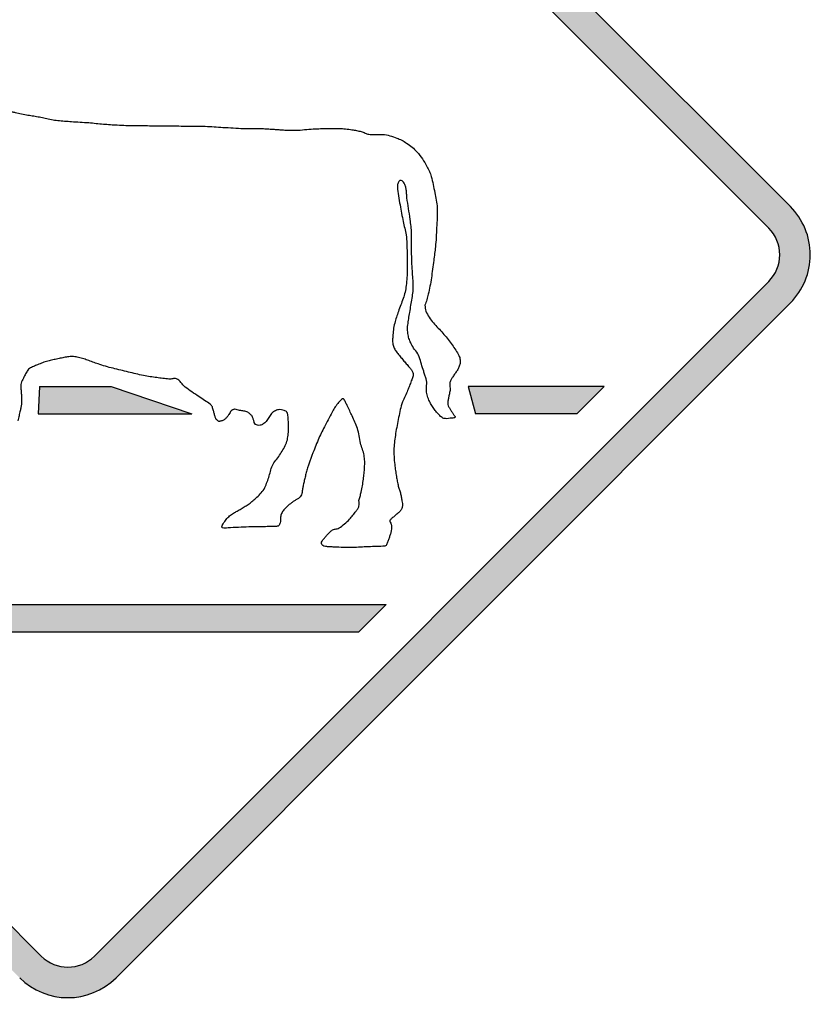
# Model space of a CAD drawing. Header units: inches. Extents: x -0.5 to 0.5, y -0.5 to 0.5.
# Tile 2 of 3: x -0.03 to 0.5, y -0.5 to 0.16. Entities that reach past the tile are written whole.
import ezdxf

# ---------------------------------------------------------------- set-up
doc = ezdxf.new("R2010")
doc.units = ezdxf.units.IN
doc.header["$MEASUREMENT"] = 0

msp = doc.modelspace()

# ---------------------------------------------------------------- hatches: boundary and pattern name
h = msp.add_hatch(color=7)
h.paths.add_polyline_path([(0.4865, -0.0325), (0.0325, -0.4865), (0.02767, -0.49067), (0.02267, -0.494), (0.01733, -0.49667), (0.01167, -0.4985), (0.00583, -0.49967), (0, -0.5), (-0.00583, -0.49967), (-0.01167, -0.4985), (-0.01733, -0.49667), (-0.02267, -0.494), (-0.02767, -0.49067), (-0.0325, -0.4865), (-0.4865, -0.0325), (-0.49067, -0.02767), (-0.494, -0.02267), (-0.49667, -0.01733), (-0.4985, -0.01167), (-0.49967, -0.00583), (-0.5, 0), (-0.49967, 0.00583), (-0.4985, 0.01167), (-0.49667, 0.01733), (-0.494, 0.02267), (-0.49067, 0.02767), (-0.4865, 0.0325), (-0.0325, 0.4865), (-0.02767, 0.49067), (-0.02267, 0.494), (-0.01733, 0.49667), (-0.01167, 0.4985), (-0.00583, 0.49967), (0, 0.5), (0.00583, 0.49967), (0.01167, 0.4985), (0.01733, 0.49667), (0.02267, 0.494), (0.02767, 0.49067), (0.0325, 0.4865), (0.4865, 0.0325), (0.4905, 0.02783), (0.49383, 0.02283), (0.4965, 0.0175), (0.4985, 0.01183), (0.49967, 0.006), (0.5, 0), (0.49967, -0.006), (0.4985, -0.01183), (0.4965, -0.0175), (0.49383, -0.02283), (0.4905, -0.02783), (0.4865, -0.0325)])
h.paths.add_polyline_path([(-0.472, -0.01783), (-0.01783, -0.472), (-0.01533, -0.47433), (-0.0125, -0.47617), (-0.0095, -0.47767), (-0.0065, -0.47867), (-0.00317, -0.47917), (0, -0.4795), (0.00317, -0.47917), (0.0065, -0.47867), (0.0095, -0.47767), (0.0125, -0.47617), (0.01533, -0.47433), (0.01783, -0.472), (0.472, -0.01783), (0.47417, -0.01533), (0.476, -0.01267), (0.4775, -0.00967), (0.4785, -0.0065), (0.47917, -0.00333), (0.4795, 0), (0.47917, 0.00333), (0.4785, 0.0065), (0.4775, 0.00967), (0.476, 0.01267), (0.47417, 0.01533), (0.472, 0.01783), (0.01783, 0.472), (0.01533, 0.47433), (0.0125, 0.47617), (0.0095, 0.47767), (0.0065, 0.47867), (0.00317, 0.47917), (0, 0.4795), (-0.00317, 0.47917), (-0.0065, 0.47867), (-0.0095, 0.47767), (-0.0125, 0.47617), (-0.01533, 0.47433), (-0.01783, 0.472), (-0.472, 0.01783), (-0.47433, 0.01533), (-0.47617, 0.0125), (-0.47767, 0.0095), (-0.47867, 0.0065), (-0.47917, 0.00317), (-0.4795, 0), (-0.47917, -0.00317), (-0.47867, -0.0065), (-0.47767, -0.0095), (-0.47617, -0.0125), (-0.47433, -0.01533), (-0.472, -0.01783)], flags=0)
for points in [[(-0.019, -0.08867), (0.02917, -0.08867), (0.0835, -0.107), (-0.02, -0.107), (-0.019, -0.08867)], [(0.36117, -0.08867), (0.34283, -0.107), (0.27467, -0.107), (0.26967, -0.08867), (0.36117, -0.08867)], [(-0.21433, -0.2355), (0.21433, -0.2355), (0.196, -0.25383), (-0.196, -0.25383), (-0.21433, -0.2355)]]:
    msp.add_hatch(color=7).paths.add_polyline_path(points)

# ---------------------------------------------------------------- linework, layer by layer
at = {"color": 7}
for p, q in [((0.48656, 0.03243), (0.03244, 0.48654)), ((0.47205, 0.01792), (0.01794, 0.47203)), ((-0.47202, -0.0179), (-0.01791, -0.47204)), ((0.47205, -0.0179), (0.01794, -0.47204)), ((0.48656, -0.03243), (0.03244, -0.48657)), ((-0.01901, -0.08868), (-0.02006, -0.10703)), ((-0.01901, -0.08868), (0.02914, -0.08868)), ((0.02914, -0.08868), (0.08343, -0.10703)), ((0.36112, -0.08868), (0.26962, -0.08868)), ((0.26962, -0.08868), (0.27461, -0.10703)), ((0.36112, -0.08868), (0.34277, -0.10703)), ((-0.02006, -0.10703), (0.08343, -0.10703)), ((0.34277, -0.10703), (0.27461, -0.10703)), ((-0.21432, -0.23548), (0.21432, -0.23548)), ((0.19597, -0.25382), (0.21432, -0.23548)), ((-0.19597, -0.25382), (0.19597, -0.25382))]:
    msp.add_line(p, q, dxfattribs=at)
for points, knots in [([(-0.0711, 0.10034), (-0.06961, 0.10027), (-0.06811, 0.10019), (-0.06663, 0.10008), (-0.06514, 0.09998), (-0.06365, 0.09984), (-0.06217, 0.09968), (-0.06117, 0.09957), (-0.06017, 0.09946), (-0.05917, 0.09935), (-0.05817, 0.09924), (-0.05717, 0.09912), (-0.05617, 0.099), (-0.05441, 0.09878), (-0.05264, 0.09857), (-0.05087, 0.09835), (-0.04911, 0.09813), (-0.04734, 0.09791), (-0.04558, 0.09768), (-0.04461, 0.09755), (-0.04365, 0.09742), (-0.04268, 0.09728), (-0.04172, 0.09713), (-0.04076, 0.09697), (-0.0398, 0.09677), (-0.03908, 0.09662), (-0.03836, 0.09647), (-0.03764, 0.09632), (-0.03692, 0.09617), (-0.0362, 0.09602), (-0.03547, 0.09587), (-0.03403, 0.09557), (-0.0326, 0.09527), (-0.03116, 0.09497), (-0.02972, 0.09467), (-0.02828, 0.09438), (-0.02684, 0.09408), (-0.02555, 0.09383), (-0.02427, 0.0936), (-0.02297, 0.09341), (-0.02168, 0.09322), (-0.02039, 0.093), (-0.01911, 0.09276)], [0, 0, 0, 0, 1, 1, 1, 2, 2, 2, 3, 3, 3, 4, 4, 4, 5, 5, 5, 6, 6, 6, 7, 7, 7, 8, 8, 8, 9, 9, 9, 10, 10, 10, 11, 11, 11, 12, 12, 12, 13, 13, 13, 14, 14, 14, 14]), ([(-0.01911, 0.09276), (-0.01846, 0.09263), (-0.01782, 0.09248), (-0.01718, 0.09231), (-0.01655, 0.09215), (-0.01591, 0.092), (-0.01526, 0.09185), (-0.01386, 0.09155), (-0.01244, 0.09127), (-0.01102, 0.09102), (-0.00961, 0.09076), (-0.00818, 0.09055), (-0.00675, 0.09039), (-0.00523, 0.09022), (-0.0037, 0.09009), (-0.00217, 0.08998), (-0.00064, 0.08988), (0.00089, 0.08978), (0.00242, 0.08968), (0.00436, 0.08955), (0.0063, 0.08942), (0.00824, 0.0893), (0.01017, 0.08919), (0.01211, 0.08906), (0.01405, 0.08892), (0.0157, 0.08879), (0.01736, 0.08864), (0.01901, 0.08846), (0.02067, 0.08829), (0.02232, 0.08813), (0.02398, 0.08799), (0.02553, 0.08786), (0.02708, 0.08775), (0.02862, 0.08765), (0.03017, 0.08754), (0.03172, 0.08745), (0.03328, 0.08738), (0.03523, 0.08728), (0.03718, 0.08719), (0.03913, 0.08712), (0.04109, 0.08704), (0.04304, 0.08699), (0.04499, 0.08696), (0.04644, 0.08694), (0.04788, 0.08693), (0.04933, 0.08694), (0.05077, 0.08694), (0.05221, 0.08693), (0.05366, 0.08691), (0.0553, 0.08689), (0.05694, 0.08686), (0.05859, 0.08682), (0.06023, 0.08679), (0.06187, 0.08676), (0.06352, 0.08674), (0.06566, 0.08672), (0.0678, 0.0867), (0.06994, 0.0867), (0.07208, 0.08669), (0.07422, 0.08668), (0.07636, 0.08667), (0.07905, 0.08666), (0.08174, 0.08664), (0.08442, 0.08663), (0.08711, 0.08662), (0.0898, 0.08657), (0.09248, 0.08647), (0.09448, 0.08639), (0.09647, 0.08628), (0.09847, 0.08614), (0.10046, 0.08601), (0.10245, 0.08588), (0.10445, 0.08576), (0.10676, 0.08563), (0.10907, 0.0855), (0.11138, 0.08537), (0.11369, 0.08524), (0.11601, 0.08512), (0.11832, 0.085), (0.12054, 0.08492), (0.12276, 0.08492), (0.12499, 0.08499), (0.12721, 0.08506), (0.12943, 0.08504), (0.13165, 0.08493), (0.13286, 0.08486), (0.13407, 0.08478), (0.13527, 0.0847), (0.13648, 0.08463), (0.13769, 0.08455), (0.13889, 0.08447), (0.13994, 0.08439), (0.14098, 0.08432), (0.14203, 0.08425), (0.14307, 0.08417), (0.14411, 0.0841), (0.14516, 0.08402), (0.14655, 0.08393), (0.14795, 0.08386), (0.14935, 0.08383), (0.15075, 0.08379), (0.15215, 0.08378), (0.15355, 0.0838), (0.15551, 0.08386), (0.15747, 0.08399), (0.15942, 0.08421), (0.16138, 0.08443), (0.16333, 0.0846), (0.16529, 0.08471), (0.16691, 0.08478), (0.16853, 0.08485), (0.17015, 0.08491), (0.17177, 0.08497), (0.17339, 0.08502), (0.17501, 0.08505), (0.17629, 0.08508), (0.17757, 0.0851), (0.17885, 0.0851), (0.18013, 0.0851), (0.18141, 0.08508), (0.18269, 0.08503), (0.18414, 0.08497), (0.18559, 0.08486), (0.18703, 0.0847), (0.18847, 0.08455), (0.18991, 0.08436), (0.19135, 0.08415), (0.19239, 0.08399), (0.19343, 0.08382), (0.19446, 0.08363), (0.1955, 0.08343), (0.19652, 0.0832), (0.19754, 0.08292)], [0, 0, 0, 0, 1, 1, 1, 2, 2, 2, 3, 3, 3, 4, 4, 4, 5, 5, 5, 6, 6, 6, 7, 7, 7, 8, 8, 8, 9, 9, 9, 10, 10, 10, 11, 11, 11, 12, 12, 12, 13, 13, 13, 14, 14, 14, 15, 15, 15, 16, 16, 16, 17, 17, 17, 18, 18, 18, 19, 19, 19, 20, 20, 20, 21, 21, 21, 22, 22, 22, 23, 23, 23, 24, 24, 24, 25, 25, 25, 26, 26, 26, 27, 27, 27, 28, 28, 28, 29, 29, 29, 30, 30, 30, 31, 31, 31, 32, 32, 32, 33, 33, 33, 34, 34, 34, 35, 35, 35, 36, 36, 36, 37, 37, 37, 38, 38, 38, 39, 39, 39, 40, 40, 40, 41, 41, 41, 42, 42, 42, 43, 43, 43, 44, 44, 44, 44]), ([(0.19754, 0.08292), (0.19843, 0.08265), (0.1993, 0.08232), (0.20015, 0.08194), (0.201, 0.08155), (0.20189, 0.08128), (0.2028, 0.08111)], [0, 0, 0, 0, 1, 1, 1, 2, 2, 2, 2]), ([(0.2028, 0.08111), (0.20327, 0.08105), (0.20373, 0.08101), (0.2042, 0.08099), (0.20467, 0.08097), (0.20514, 0.08096), (0.20561, 0.08094), (0.20669, 0.08091), (0.20777, 0.08091), (0.20885, 0.08093), (0.20994, 0.08095), (0.21102, 0.08096), (0.2121, 0.08094)], [0, 0, 0, 0, 1, 1, 1, 2, 2, 2, 3, 3, 3, 4, 4, 4, 4]), ([(0.2121, 0.08094), (0.21371, 0.08088), (0.21532, 0.08062), (0.21687, 0.08015), (0.21843, 0.07969), (0.21997, 0.07917), (0.22149, 0.07859), (0.22266, 0.07816), (0.2238, 0.07765), (0.2249, 0.07706), (0.226, 0.07647), (0.22708, 0.07583), (0.22812, 0.07514), (0.22941, 0.07431), (0.23064, 0.0734), (0.23181, 0.07242), (0.23298, 0.07144), (0.23408, 0.07037), (0.23509, 0.06922), (0.23641, 0.06773), (0.23762, 0.06616), (0.23874, 0.06451), (0.23985, 0.06287), (0.24088, 0.06116), (0.24182, 0.05941), (0.24241, 0.05834), (0.24295, 0.05725), (0.24345, 0.05614), (0.24395, 0.05503), (0.24436, 0.05388), (0.24469, 0.05271), (0.24516, 0.05091), (0.2456, 0.04909), (0.24599, 0.04727), (0.24639, 0.04545), (0.24677, 0.04363), (0.24713, 0.0418), (0.24749, 0.04011), (0.24782, 0.03842), (0.24814, 0.03673), (0.24845, 0.03504), (0.24866, 0.03333), (0.24875, 0.03162)], [0, 0, 0, 0, 1, 1, 1, 2, 2, 2, 3, 3, 3, 4, 4, 4, 5, 5, 5, 6, 6, 6, 7, 7, 7, 8, 8, 8, 9, 9, 9, 10, 10, 10, 11, 11, 11, 12, 12, 12, 13, 13, 13, 14, 14, 14, 14]), ([(0.22338, 0.04982), (0.22309, 0.04953), (0.22286, 0.04921), (0.22267, 0.04885), (0.22247, 0.0485), (0.2223, 0.04814), (0.22213, 0.04777), (0.22199, 0.04745), (0.22191, 0.04712), (0.2219, 0.04677), (0.22189, 0.04643), (0.2219, 0.04608), (0.22193, 0.04574)], [0, 0, 0, 0, 1, 1, 1, 2, 2, 2, 3, 3, 3, 4, 4, 4, 4]), ([(0.22837, 0.03837), (0.22826, 0.03927), (0.22819, 0.04017), (0.22816, 0.04107), (0.22812, 0.04197), (0.22803, 0.04287), (0.22788, 0.04375), (0.22775, 0.04454), (0.22758, 0.04532), (0.22737, 0.04608), (0.22716, 0.04685), (0.22684, 0.04757), (0.22641, 0.04823), (0.22617, 0.04861), (0.2259, 0.04897), (0.2256, 0.04931)], [0, 0, 0, 0, 1, 1, 1, 2, 2, 2, 3, 3, 3, 4, 4, 4, 5, 5, 5, 5]), ([(0.22193, 0.04574), (0.22208, 0.04369), (0.22231, 0.04165), (0.22264, 0.03962), (0.22297, 0.0376), (0.22332, 0.03557), (0.22369, 0.03355), (0.22403, 0.03167), (0.22438, 0.02979), (0.22474, 0.02792), (0.22511, 0.02604), (0.22548, 0.02417), (0.22585, 0.0223), (0.22615, 0.02081), (0.22648, 0.01934), (0.22684, 0.01786), (0.22719, 0.01639), (0.2275, 0.01491), (0.22776, 0.01342)], [0, 0, 0, 0, 1, 1, 1, 2, 2, 2, 3, 3, 3, 4, 4, 4, 5, 5, 5, 6, 6, 6, 6]), ([(0.23147, 0.01439), (0.2314, 0.01598), (0.23129, 0.01755), (0.23112, 0.01913), (0.23096, 0.0207), (0.23076, 0.02227), (0.23054, 0.02384), (0.2302, 0.02626), (0.22983, 0.02868), (0.22944, 0.0311), (0.22905, 0.03352), (0.22869, 0.03594), (0.22837, 0.03837)], [0, 0, 0, 0, 1, 1, 1, 2, 2, 2, 3, 3, 3, 4, 4, 4, 4]), ([(0.24875, 0.03162), (0.24883, 0.02937), (0.24883, 0.02712), (0.24872, 0.02488), (0.24862, 0.02263), (0.2485, 0.02038), (0.24836, 0.01814), (0.24824, 0.016), (0.24813, 0.01387), (0.24802, 0.01173), (0.24792, 0.0096), (0.24775, 0.00747), (0.24752, 0.00534), (0.24735, 0.00382), (0.24717, 0.0023), (0.24698, 0.00078), (0.24679, -0.00074), (0.2466, -0.00226), (0.2464, -0.00378), (0.24614, -0.00575), (0.24588, -0.00772), (0.24562, -0.00969), (0.24536, -0.01166), (0.24509, -0.01363), (0.24481, -0.0156), (0.24455, -0.01743), (0.24423, -0.01925), (0.24387, -0.02106), (0.24351, -0.02287), (0.24311, -0.02467), (0.24268, -0.02646), (0.24238, -0.02773), (0.24206, -0.02898), (0.2417, -0.03023), (0.24134, -0.03147), (0.24092, -0.0327), (0.24043, -0.0339)], [0, 0, 0, 0, 1, 1, 1, 2, 2, 2, 3, 3, 3, 4, 4, 4, 5, 5, 5, 6, 6, 6, 7, 7, 7, 8, 8, 8, 9, 9, 9, 10, 10, 10, 11, 11, 11, 12, 12, 12, 12]), ([(0.48656, -0.03244), (0.49517, -0.02383), (0.5, -0.01217), (0.5, 0), (0.5, 0.01217), (0.49517, 0.02384), (0.48656, 0.03244)], [0, 0, 0, 0, 1, 1, 1, 2, 2, 2, 2]), ([(0.22776, 0.01342), (0.22806, 0.01142), (0.22824, 0.00941), (0.2283, 0.00739), (0.22836, 0.00537), (0.22841, 0.00335), (0.22844, 0.00133), (0.22849, -0.00053), (0.22852, -0.00239), (0.22854, -0.00425), (0.22856, -0.00611), (0.22856, -0.00797), (0.22854, -0.00983), (0.22852, -0.01164), (0.22846, -0.01345), (0.22836, -0.01526), (0.22825, -0.01707), (0.22808, -0.01887), (0.22785, -0.02066), (0.22766, -0.02216), (0.22739, -0.02365), (0.22705, -0.02512), (0.22671, -0.02659), (0.22629, -0.02804), (0.2258, -0.02947), (0.22529, -0.03093), (0.22475, -0.03237), (0.22419, -0.0338), (0.22362, -0.03524), (0.22308, -0.03668), (0.22257, -0.03813), (0.22211, -0.03943), (0.22167, -0.04074), (0.22125, -0.04205), (0.22083, -0.04336), (0.22044, -0.04468), (0.2201, -0.04601), (0.21972, -0.0475), (0.21944, -0.04902), (0.21925, -0.05054), (0.21905, -0.05207), (0.21891, -0.0536), (0.2188, -0.05514)], [0, 0, 0, 0, 1, 1, 1, 2, 2, 2, 3, 3, 3, 4, 4, 4, 5, 5, 5, 6, 6, 6, 7, 7, 7, 8, 8, 8, 9, 9, 9, 10, 10, 10, 11, 11, 11, 12, 12, 12, 13, 13, 13, 14, 14, 14, 14]), ([(0.23162, -0.06076), (0.23114, -0.0598), (0.23069, -0.05883), (0.23028, -0.05783), (0.22987, -0.05684), (0.22955, -0.05582), (0.22932, -0.05477), (0.22906, -0.05353), (0.22888, -0.05228), (0.2288, -0.05101), (0.22871, -0.04975), (0.22876, -0.04849), (0.22893, -0.04723), (0.22913, -0.04582), (0.22935, -0.04441), (0.22957, -0.043), (0.22979, -0.04159), (0.23002, -0.04018), (0.23025, -0.03877), (0.23051, -0.03718), (0.23078, -0.0356), (0.23106, -0.03401), (0.23134, -0.03243), (0.2316, -0.03084), (0.23187, -0.02925), (0.23212, -0.02772), (0.23231, -0.02617), (0.23244, -0.02462), (0.23257, -0.02307), (0.23262, -0.02151), (0.23258, -0.01996), (0.23251, -0.01821), (0.23241, -0.01647), (0.23227, -0.01473), (0.23213, -0.01299), (0.23201, -0.01125), (0.23191, -0.00951), (0.23181, -0.00729), (0.2317, -0.00507), (0.23161, -0.00285), (0.23151, -0.00064), (0.23143, 0.00158), (0.23135, 0.0038), (0.23132, 0.00557), (0.23134, 0.00733), (0.23143, 0.0091), (0.23151, 0.01086), (0.23153, 0.01263), (0.23147, 0.01439)], [0, 0, 0, 0, 1, 1, 1, 2, 2, 2, 3, 3, 3, 4, 4, 4, 5, 5, 5, 6, 6, 6, 7, 7, 7, 8, 8, 8, 9, 9, 9, 10, 10, 10, 11, 11, 11, 12, 12, 12, 13, 13, 13, 14, 14, 14, 15, 15, 15, 16, 16, 16, 16]), ([(0.47203, -0.01791), (0.47678, -0.01316), (0.47945, -0.00672), (0.47945, 0), (0.47945, 0.00672), (0.47678, 0.01316), (0.47203, 0.01791)], [0, 0, 0, 0, 1, 1, 1, 2, 2, 2, 2]), ([(0.24043, -0.0339), (0.2405, -0.03459), (0.24056, -0.03527), (0.24061, -0.03596), (0.24066, -0.03664), (0.24082, -0.03731), (0.24109, -0.03794)], [0, 0, 0, 0, 1, 1, 1, 2, 2, 2, 2]), ([(0.24109, -0.03794), (0.24175, -0.03937), (0.24251, -0.04075), (0.24336, -0.04208), (0.24421, -0.04341), (0.24514, -0.04468), (0.24615, -0.04589)], [0, 0, 0, 0, 1, 1, 1, 2, 2, 2, 2]), ([(0.24615, -0.04589), (0.24717, -0.04708), (0.24825, -0.04821), (0.24937, -0.0493), (0.2505, -0.05039), (0.25157, -0.05153), (0.25259, -0.05272)], [0, 0, 0, 0, 1, 1, 1, 2, 2, 2, 2]), ([(0.25259, -0.05272), (0.25354, -0.05386), (0.25447, -0.05502), (0.25539, -0.05619), (0.25631, -0.05737), (0.25722, -0.05855), (0.25812, -0.05974), (0.25899, -0.06089), (0.25984, -0.06207), (0.26065, -0.06327), (0.26146, -0.06447), (0.26221, -0.06571), (0.26291, -0.06698), (0.26344, -0.06793), (0.26383, -0.06894), (0.26407, -0.07), (0.26432, -0.07104), (0.26432, -0.07212), (0.26409, -0.07317)], [0, 0, 0, 0, 1, 1, 1, 2, 2, 2, 3, 3, 3, 4, 4, 4, 5, 5, 5, 6, 6, 6, 6]), ([(0.2188, -0.05514), (0.21872, -0.05608), (0.21868, -0.05703), (0.21868, -0.05798), (0.21868, -0.05892), (0.21881, -0.05986), (0.21907, -0.06076)], [0, 0, 0, 0, 1, 1, 1, 2, 2, 2, 2]), ([(0.21907, -0.06076), (0.21935, -0.0617), (0.21971, -0.0626), (0.22016, -0.06346), (0.2206, -0.06433), (0.22113, -0.06514), (0.22174, -0.0659), (0.22241, -0.06674), (0.22309, -0.06758), (0.22378, -0.06842), (0.22446, -0.06926), (0.22515, -0.07009), (0.22585, -0.07092), (0.22653, -0.07173), (0.22722, -0.07254), (0.22791, -0.07335), (0.2286, -0.07416), (0.22929, -0.07497), (0.22998, -0.07579)], [0, 0, 0, 0, 1, 1, 1, 2, 2, 2, 3, 3, 3, 4, 4, 4, 5, 5, 5, 6, 6, 6, 6]), ([(0.23661, -0.06876), (0.23605, -0.06729), (0.23526, -0.06592), (0.23426, -0.0647), (0.23327, -0.06347), (0.23238, -0.06215), (0.23162, -0.06076)], [0, 0, 0, 0, 1, 1, 1, 2, 2, 2, 2]), ([(0.06809, -0.08369), (0.06671, -0.08354), (0.06534, -0.08338), (0.06396, -0.08321), (0.06259, -0.08303), (0.06122, -0.08285), (0.05985, -0.08266), (0.05834, -0.08247), (0.05684, -0.08229), (0.05534, -0.08211), (0.05383, -0.08194), (0.05234, -0.08168), (0.05087, -0.08134), (0.04919, -0.08094), (0.04751, -0.08054), (0.04583, -0.08013), (0.04415, -0.07973), (0.04247, -0.07932), (0.04079, -0.07892), (0.03906, -0.0785), (0.03733, -0.07809), (0.0356, -0.07767), (0.03387, -0.07726), (0.03214, -0.07684), (0.03041, -0.07642), (0.02872, -0.07601), (0.02704, -0.07556), (0.02537, -0.07507), (0.0237, -0.07457), (0.02204, -0.07405), (0.02038, -0.07351), (0.01919, -0.07311), (0.018, -0.07268), (0.01683, -0.07223), (0.01566, -0.07177), (0.01448, -0.07133), (0.01329, -0.07092), (0.01215, -0.07053), (0.011, -0.07017), (0.00984, -0.06983), (0.00868, -0.06949), (0.00751, -0.0692), (0.00634, -0.06894), (0.00527, -0.0687), (0.00419, -0.06855), (0.0031, -0.0685), (0.00202, -0.06845), (0.00093, -0.06851), (-0.00014, -0.06869), (-0.00125, -0.06888), (-0.00235, -0.06909), (-0.00346, -0.06931), (-0.00456, -0.06954), (-0.00565, -0.06977), (-0.00675, -0.07001), (-0.00788, -0.07026), (-0.009, -0.07051), (-0.01012, -0.07076), (-0.01125, -0.07102), (-0.01236, -0.07129), (-0.01348, -0.07158), (-0.01466, -0.07189), (-0.01583, -0.07226), (-0.01698, -0.07267), (-0.01813, -0.07308), (-0.01927, -0.07352), (-0.0204, -0.07398), (-0.02134, -0.07435), (-0.02227, -0.07475), (-0.02319, -0.07517), (-0.02411, -0.07559), (-0.02503, -0.07602), (-0.02593, -0.07647)], [0, 0, 0, 0, 1, 1, 1, 2, 2, 2, 3, 3, 3, 4, 4, 4, 5, 5, 5, 6, 6, 6, 7, 7, 7, 8, 8, 8, 9, 9, 9, 10, 10, 10, 11, 11, 11, 12, 12, 12, 13, 13, 13, 14, 14, 14, 15, 15, 15, 16, 16, 16, 17, 17, 17, 18, 18, 18, 19, 19, 19, 20, 20, 20, 21, 21, 21, 22, 22, 22, 23, 23, 23, 24, 24, 24, 24]), ([(0.24133, -0.08354), (0.24106, -0.08268), (0.24078, -0.08182), (0.24049, -0.08097), (0.24019, -0.08012), (0.2399, -0.07926), (0.23962, -0.0784), (0.23911, -0.0768), (0.23861, -0.07519), (0.23813, -0.07358), (0.23765, -0.07197), (0.23714, -0.07036), (0.23661, -0.06876)], [0, 0, 0, 0, 1, 1, 1, 2, 2, 2, 3, 3, 3, 4, 4, 4, 4]), ([(-0.02593, -0.07647), (-0.0266, -0.0772), (-0.02719, -0.078), (-0.02768, -0.07886), (-0.02818, -0.07973), (-0.02865, -0.0806), (-0.02911, -0.08149)], [0, 0, 0, 0, 1, 1, 1, 2, 2, 2, 2]), ([(0.22998, -0.07579), (0.23045, -0.07632), (0.2309, -0.07687), (0.23133, -0.07744), (0.23176, -0.078), (0.23209, -0.07862), (0.23233, -0.07929)], [0, 0, 0, 0, 1, 1, 1, 2, 2, 2, 2]), ([(0.2622, -0.07782), (0.26173, -0.07853), (0.26124, -0.07924), (0.26073, -0.07993), (0.26022, -0.08062), (0.25973, -0.08133), (0.25927, -0.08205), (0.25886, -0.08267), (0.25848, -0.08329), (0.25811, -0.08394), (0.25775, -0.08457), (0.25748, -0.08525), (0.25731, -0.08596)], [0, 0, 0, 0, 1, 1, 1, 2, 2, 2, 3, 3, 3, 4, 4, 4, 4]), ([(0.26409, -0.07317), (0.26389, -0.07399), (0.26364, -0.07479), (0.26333, -0.07557), (0.26303, -0.07636), (0.26265, -0.07711), (0.2622, -0.07782)], [0, 0, 0, 0, 1, 1, 1, 2, 2, 2, 2]), ([(-0.02911, -0.08149), (-0.02971, -0.08253), (-0.03026, -0.0836), (-0.03078, -0.08468), (-0.03129, -0.08575), (-0.03159, -0.08691), (-0.03166, -0.08809)], [0, 0, 0, 0, 1, 1, 1, 2, 2, 2, 2]), ([(0.07306, -0.0834), (0.07225, -0.0832), (0.0714, -0.0832), (0.0706, -0.08342), (0.06978, -0.08363), (0.06894, -0.08372), (0.06809, -0.08369)], [0, 0, 0, 0, 1, 1, 1, 2, 2, 2, 2]), ([(0.07903, -0.08902), (0.0783, -0.08841), (0.07764, -0.08772), (0.07705, -0.08696), (0.07647, -0.08621), (0.07583, -0.0855), (0.07514, -0.08484), (0.07482, -0.08455), (0.0745, -0.08427), (0.07416, -0.084), (0.07383, -0.08374), (0.07346, -0.08353), (0.07306, -0.0834)], [0, 0, 0, 0, 1, 1, 1, 2, 2, 2, 3, 3, 3, 4, 4, 4, 4]), ([(0.2313, -0.08494), (0.23091, -0.08601), (0.23051, -0.08707), (0.2301, -0.08813), (0.22968, -0.08919), (0.22926, -0.09024), (0.22883, -0.0913), (0.22829, -0.0926), (0.22771, -0.09389), (0.22711, -0.09517), (0.22651, -0.09645), (0.22595, -0.09774), (0.22543, -0.09905)], [0, 0, 0, 0, 1, 1, 1, 2, 2, 2, 3, 3, 3, 4, 4, 4, 4]), ([(0.24158, -0.09257), (0.24137, -0.09106), (0.24137, -0.08953), (0.24157, -0.08803), (0.24178, -0.08653), (0.2417, -0.08501), (0.24133, -0.08354)], [0, 0, 0, 0, 1, 1, 1, 2, 2, 2, 2]), ([(0.25731, -0.08596), (0.25714, -0.08697), (0.25713, -0.08799), (0.25728, -0.08899), (0.25743, -0.09), (0.25743, -0.09102), (0.25729, -0.09203)], [0, 0, 0, 0, 1, 1, 1, 2, 2, 2, 2]), ([(-0.03166, -0.08809), (-0.03167, -0.0891), (-0.03163, -0.09011), (-0.03151, -0.09111), (-0.0314, -0.09212), (-0.03133, -0.09313), (-0.03129, -0.09414), (-0.03125, -0.09518), (-0.03121, -0.09623), (-0.03116, -0.09727), (-0.03111, -0.09832), (-0.03114, -0.09936), (-0.03124, -0.1004)], [0, 0, 0, 0, 1, 1, 1, 2, 2, 2, 3, 3, 3, 4, 4, 4, 4]), ([(0.0973, -0.10228), (0.09718, -0.10194), (0.09699, -0.10163), (0.09674, -0.10137), (0.09649, -0.1011), (0.09621, -0.10086), (0.09591, -0.10064), (0.09466, -0.09973), (0.09338, -0.09885), (0.09207, -0.09801), (0.09076, -0.09717), (0.08947, -0.09632), (0.08818, -0.09546), (0.08663, -0.09441), (0.08509, -0.09337), (0.08354, -0.09232), (0.082, -0.09127), (0.08049, -0.09017), (0.07903, -0.08902)], [0, 0, 0, 0, 1, 1, 1, 2, 2, 2, 3, 3, 3, 4, 4, 4, 5, 5, 5, 6, 6, 6, 6]), ([(0.25322, -0.11014), (0.25279, -0.11003), (0.25238, -0.10985), (0.25201, -0.10959), (0.25164, -0.10933), (0.25128, -0.10905), (0.25095, -0.10874), (0.25029, -0.10814), (0.24966, -0.10751), (0.24906, -0.10684), (0.24847, -0.10618), (0.24789, -0.1055), (0.24733, -0.1048), (0.24666, -0.10397), (0.24606, -0.10309), (0.24552, -0.10217), (0.24498, -0.10125), (0.24445, -0.10032), (0.24395, -0.09937), (0.24338, -0.09831), (0.2429, -0.0972), (0.24251, -0.09606), (0.24211, -0.09492), (0.24181, -0.09376), (0.24158, -0.09257)], [0, 0, 0, 0, 1, 1, 1, 2, 2, 2, 3, 3, 3, 4, 4, 4, 5, 5, 5, 6, 6, 6, 7, 7, 7, 8, 8, 8, 8]), ([(0.25729, -0.09203), (0.25718, -0.09252), (0.25707, -0.09301), (0.25696, -0.0935), (0.25684, -0.09399), (0.25673, -0.09448), (0.25662, -0.09497), (0.25646, -0.09575), (0.2563, -0.09653), (0.25615, -0.09732), (0.256, -0.0981), (0.25589, -0.09889), (0.25582, -0.09969)], [0, 0, 0, 0, 1, 1, 1, 2, 2, 2, 3, 3, 3, 4, 4, 4, 4]), ([(0.18487, -0.09697), (0.1845, -0.09722), (0.18415, -0.0975), (0.18384, -0.09782), (0.18353, -0.09814), (0.18322, -0.09846), (0.18291, -0.09878), (0.18207, -0.09966), (0.1813, -0.10059), (0.18062, -0.10159), (0.17993, -0.10259), (0.17929, -0.10362), (0.1787, -0.10468), (0.17777, -0.10635), (0.17686, -0.10803), (0.17599, -0.10973), (0.17511, -0.11143), (0.17424, -0.11313), (0.17337, -0.11483), (0.17262, -0.11625), (0.17188, -0.11767), (0.17113, -0.11908), (0.17038, -0.12049), (0.16968, -0.12193), (0.16904, -0.1234), (0.16834, -0.12502), (0.16767, -0.12666), (0.16702, -0.1283), (0.16637, -0.12994), (0.16572, -0.13159), (0.16507, -0.13323), (0.16474, -0.13408), (0.1644, -0.13493), (0.16407, -0.13577), (0.16373, -0.13662), (0.16341, -0.13747), (0.16309, -0.13832), (0.16278, -0.13917), (0.1625, -0.14003), (0.16223, -0.14089), (0.16196, -0.14175), (0.1617, -0.14262), (0.16145, -0.14348), (0.16115, -0.14452), (0.16085, -0.14556), (0.16057, -0.14661), (0.16028, -0.14765), (0.16001, -0.1487), (0.15974, -0.14975), (0.15949, -0.15074), (0.15926, -0.15173), (0.15904, -0.15273), (0.15882, -0.15372), (0.15861, -0.15472), (0.15839, -0.15572), (0.15823, -0.15653), (0.1581, -0.15734), (0.15799, -0.15816), (0.15789, -0.15898), (0.15775, -0.1598), (0.15759, -0.16061), (0.15746, -0.1612), (0.15726, -0.16176), (0.15698, -0.16229), (0.1567, -0.16282), (0.15632, -0.16328), (0.15585, -0.16364)], [0, 0, 0, 0, 1, 1, 1, 2, 2, 2, 3, 3, 3, 4, 4, 4, 5, 5, 5, 6, 6, 6, 7, 7, 7, 8, 8, 8, 9, 9, 9, 10, 10, 10, 11, 11, 11, 12, 12, 12, 13, 13, 13, 14, 14, 14, 15, 15, 15, 16, 16, 16, 17, 17, 17, 18, 18, 18, 19, 19, 19, 20, 20, 20, 21, 21, 21, 22, 22, 22, 22]), ([(0.18807, -0.10143), (0.1877, -0.10066), (0.18733, -0.0999), (0.18696, -0.09913), (0.18659, -0.09837), (0.18614, -0.09764), (0.18562, -0.09697)], [0, 0, 0, 0, 1, 1, 1, 2, 2, 2, 2]), ([(0.22543, -0.09905), (0.2248, -0.10075), (0.22427, -0.10248), (0.22387, -0.10424), (0.22347, -0.106), (0.22309, -0.10777), (0.22274, -0.10955), (0.22237, -0.11134), (0.22202, -0.11313), (0.22169, -0.11493), (0.22136, -0.11673), (0.22105, -0.11853), (0.22076, -0.12034), (0.22049, -0.12197), (0.22025, -0.12361), (0.22004, -0.12525), (0.21983, -0.1269), (0.2197, -0.12855), (0.21963, -0.1302), (0.21957, -0.13204), (0.21958, -0.13389), (0.21966, -0.13574), (0.21974, -0.13758), (0.2199, -0.13942), (0.22012, -0.14126), (0.22028, -0.14259), (0.22045, -0.14391), (0.22063, -0.14524), (0.2208, -0.14657), (0.22101, -0.14789), (0.22125, -0.14921), (0.22144, -0.15029), (0.22164, -0.15138), (0.22185, -0.15246), (0.22206, -0.15354), (0.22229, -0.15462), (0.22254, -0.15569), (0.22277, -0.15657), (0.22302, -0.15745), (0.22331, -0.15831), (0.22359, -0.15918), (0.22385, -0.16005), (0.22409, -0.16093), (0.22431, -0.16183), (0.22451, -0.16274), (0.22467, -0.16365), (0.22483, -0.16457), (0.22498, -0.16549), (0.22511, -0.16641)], [0, 0, 0, 0, 1, 1, 1, 2, 2, 2, 3, 3, 3, 4, 4, 4, 5, 5, 5, 6, 6, 6, 7, 7, 7, 8, 8, 8, 9, 9, 9, 10, 10, 10, 11, 11, 11, 12, 12, 12, 13, 13, 13, 14, 14, 14, 15, 15, 15, 16, 16, 16, 16]), ([(-0.03124, -0.1004), (-0.03133, -0.10116), (-0.03146, -0.10192), (-0.03162, -0.10267), (-0.03178, -0.10342), (-0.03195, -0.10418), (-0.03212, -0.10493), (-0.03238, -0.10606), (-0.03263, -0.10719), (-0.03289, -0.10831), (-0.03315, -0.10944), (-0.03341, -0.11057), (-0.03366, -0.1117)], [0, 0, 0, 0, 1, 1, 1, 2, 2, 2, 3, 3, 3, 4, 4, 4, 4]), ([(0.10102, -0.11185), (0.10062, -0.11154), (0.10026, -0.11117), (0.09997, -0.11076), (0.09968, -0.11035), (0.09946, -0.10989), (0.09931, -0.1094), (0.0991, -0.10867), (0.09889, -0.10793), (0.0987, -0.10719), (0.09852, -0.10645), (0.09832, -0.10571), (0.09811, -0.10497), (0.09798, -0.10452), (0.09785, -0.10407), (0.09772, -0.10363), (0.09758, -0.10318), (0.09745, -0.10273), (0.0973, -0.10228)], [0, 0, 0, 0, 1, 1, 1, 2, 2, 2, 3, 3, 3, 4, 4, 4, 5, 5, 5, 6, 6, 6, 6]), ([(0.1101, -0.10483), (0.10975, -0.1052), (0.10945, -0.10562), (0.10923, -0.10609), (0.109, -0.10655), (0.10875, -0.107), (0.10848, -0.10745)], [0, 0, 0, 0, 1, 1, 1, 2, 2, 2, 2]), ([(0.1111, -0.10427), (0.11092, -0.10433), (0.11074, -0.1044), (0.11057, -0.10449), (0.11039, -0.10458), (0.11024, -0.10469), (0.1101, -0.10483)], [0, 0, 0, 0, 1, 1, 1, 2, 2, 2, 2]), ([(0.11255, -0.10402), (0.1123, -0.10401), (0.11205, -0.10402), (0.11181, -0.10407), (0.11157, -0.10412), (0.11133, -0.10418), (0.1111, -0.10427)], [0, 0, 0, 0, 1, 1, 1, 2, 2, 2, 2]), ([(0.11565, -0.10473), (0.11513, -0.10462), (0.11461, -0.10449), (0.1141, -0.10433), (0.1136, -0.10418), (0.11307, -0.10407), (0.11255, -0.10402)], [0, 0, 0, 0, 1, 1, 1, 2, 2, 2, 2]), ([(0.12128, -0.10603), (0.12086, -0.1058), (0.12042, -0.10562), (0.11996, -0.10548), (0.1195, -0.10534), (0.11903, -0.10523), (0.11856, -0.10515), (0.11808, -0.10506), (0.1176, -0.10499), (0.11711, -0.10494), (0.11662, -0.10488), (0.11614, -0.10481), (0.11565, -0.10473)], [0, 0, 0, 0, 1, 1, 1, 2, 2, 2, 3, 3, 3, 4, 4, 4, 4]), ([(0.12304, -0.10745), (0.12278, -0.10717), (0.1225, -0.10691), (0.12221, -0.10667), (0.12192, -0.10643), (0.12161, -0.10621), (0.12128, -0.10603)], [0, 0, 0, 0, 1, 1, 1, 2, 2, 2, 2]), ([(0.13912, -0.10529), (0.13876, -0.1055), (0.13841, -0.10571), (0.13806, -0.10593), (0.13772, -0.10615), (0.13742, -0.10643), (0.13718, -0.10676)], [0, 0, 0, 0, 1, 1, 1, 2, 2, 2, 2]), ([(0.14188, -0.10427), (0.14139, -0.10434), (0.14091, -0.10447), (0.14045, -0.10465), (0.13999, -0.10482), (0.13954, -0.10504), (0.13912, -0.10529)], [0, 0, 0, 0, 1, 1, 1, 2, 2, 2, 2]), ([(0.14565, -0.10475), (0.14503, -0.10459), (0.1444, -0.10445), (0.14377, -0.10433), (0.14315, -0.1042), (0.14251, -0.10418), (0.14188, -0.10427)], [0, 0, 0, 0, 1, 1, 1, 2, 2, 2, 2]), ([(0.14849, -0.11214), (0.14843, -0.11109), (0.14836, -0.11003), (0.14829, -0.10897), (0.14823, -0.10793), (0.14796, -0.10692), (0.14751, -0.10598)], [0, 0, 0, 0, 1, 1, 1, 2, 2, 2, 2]), ([(0.19497, -0.11682), (0.19449, -0.11539), (0.19396, -0.11399), (0.19336, -0.1126), (0.19277, -0.11122), (0.19215, -0.10985), (0.1915, -0.1085), (0.19094, -0.10731), (0.19037, -0.10613), (0.18981, -0.10495), (0.18925, -0.10377), (0.18867, -0.10259), (0.18807, -0.10143)], [0, 0, 0, 0, 1, 1, 1, 2, 2, 2, 3, 3, 3, 4, 4, 4, 4]), ([(0.25582, -0.09969), (0.25578, -0.10036), (0.25592, -0.10104), (0.25621, -0.10165), (0.2565, -0.10227), (0.25683, -0.10288), (0.25721, -0.10346)], [0, 0, 0, 0, 1, 1, 1, 2, 2, 2, 2]), ([(0.25721, -0.10346), (0.25755, -0.104), (0.25788, -0.10455), (0.25822, -0.1051), (0.25855, -0.10564), (0.2589, -0.10618), (0.25927, -0.10671), (0.25943, -0.10694), (0.25958, -0.10717), (0.25974, -0.1074), (0.2599, -0.10763), (0.26006, -0.10785), (0.26022, -0.10808), (0.26033, -0.10823), (0.26044, -0.10838), (0.26055, -0.10852), (0.26067, -0.10866), (0.26078, -0.10881), (0.26088, -0.10896)], [0, 0, 0, 0, 1, 1, 1, 2, 2, 2, 3, 3, 3, 4, 4, 4, 5, 5, 5, 6, 6, 6, 6]), ([(0.10616, -0.11038), (0.10565, -0.11085), (0.10507, -0.11123), (0.10443, -0.11151), (0.1038, -0.11178), (0.10313, -0.11198), (0.10244, -0.11209), (0.1022, -0.11214), (0.10194, -0.11214), (0.1017, -0.11211), (0.10145, -0.11208), (0.10122, -0.11199), (0.10102, -0.11185)], [0, 0, 0, 0, 1, 1, 1, 2, 2, 2, 3, 3, 3, 4, 4, 4, 4]), ([(0.10848, -0.10745), (0.10814, -0.10797), (0.10778, -0.10848), (0.1074, -0.10898), (0.10703, -0.10948), (0.10661, -0.10995), (0.10616, -0.11038)], [0, 0, 0, 0, 1, 1, 1, 2, 2, 2, 2]), ([(0.12446, -0.10921), (0.12433, -0.10885), (0.12412, -0.10853), (0.12386, -0.10826), (0.12359, -0.10799), (0.12332, -0.10771), (0.12304, -0.10745)], [0, 0, 0, 0, 1, 1, 1, 2, 2, 2, 2]), ([(0.12551, -0.11297), (0.12543, -0.11268), (0.12536, -0.11238), (0.12528, -0.11208), (0.12521, -0.11178), (0.12513, -0.11149), (0.12505, -0.11119), (0.12495, -0.11086), (0.12486, -0.11053), (0.12477, -0.11019), (0.12467, -0.10986), (0.12457, -0.10953), (0.12446, -0.10921)], [0, 0, 0, 0, 1, 1, 1, 2, 2, 2, 3, 3, 3, 4, 4, 4, 4]), ([(0.13356, -0.11224), (0.1333, -0.11262), (0.13297, -0.11295), (0.13259, -0.11321), (0.13221, -0.11348), (0.13182, -0.11373), (0.13141, -0.11395)], [0, 0, 0, 0, 1, 1, 1, 2, 2, 2, 2]), ([(0.13718, -0.10676), (0.13687, -0.1072), (0.13657, -0.10765), (0.13627, -0.1081), (0.13597, -0.10855), (0.13567, -0.109), (0.13537, -0.10945), (0.13507, -0.10991), (0.13477, -0.11038), (0.13447, -0.11085), (0.13417, -0.11131), (0.13387, -0.11178), (0.13356, -0.11224)], [0, 0, 0, 0, 1, 1, 1, 2, 2, 2, 3, 3, 3, 4, 4, 4, 4]), ([(0.14261, -0.13495), (0.14339, -0.13374), (0.14414, -0.13252), (0.14486, -0.13129), (0.14559, -0.13006), (0.14625, -0.12879), (0.14682, -0.12748), (0.14736, -0.12621), (0.14777, -0.12489), (0.14803, -0.12353), (0.1483, -0.12217), (0.14847, -0.12079), (0.14853, -0.11941), (0.1486, -0.1182), (0.14863, -0.11699), (0.14863, -0.11577), (0.14863, -0.11456), (0.14858, -0.11335), (0.14849, -0.11214)], [0, 0, 0, 0, 1, 1, 1, 2, 2, 2, 3, 3, 3, 4, 4, 4, 5, 5, 5, 6, 6, 6, 6]), ([(0.25736, -0.11006), (0.25668, -0.1102), (0.25598, -0.11028), (0.25529, -0.11031), (0.2546, -0.11034), (0.2539, -0.11028), (0.25322, -0.11014)], [0, 0, 0, 0, 1, 1, 1, 2, 2, 2, 2]), ([(0.26088, -0.10896), (0.26092, -0.10924), (0.26082, -0.10951), (0.2606, -0.10969), (0.26038, -0.10986), (0.26009, -0.10991), (0.25983, -0.10981)], [0, 0, 0, 0, 1, 1, 1, 2, 2, 2, 2]), ([(0.13141, -0.11395), (0.13084, -0.11429), (0.13023, -0.11456), (0.1296, -0.11473), (0.12898, -0.11492), (0.12832, -0.11494), (0.12769, -0.11479)], [0, 0, 0, 0, 1, 1, 1, 2, 2, 2, 2]), ([(0.19712, -0.12687), (0.19674, -0.1252), (0.19641, -0.12351), (0.19614, -0.12182), (0.19587, -0.12012), (0.19548, -0.11845), (0.19497, -0.11682)], [0, 0, 0, 0, 1, 1, 1, 2, 2, 2, 2]), ([(0.1995, -0.1349), (0.19922, -0.13353), (0.19884, -0.13218), (0.19838, -0.13087), (0.19791, -0.12955), (0.19749, -0.12822), (0.19712, -0.12687)], [0, 0, 0, 0, 1, 1, 1, 2, 2, 2, 2]), ([(0.13775, -0.14187), (0.13838, -0.14061), (0.13916, -0.13943), (0.14007, -0.13835), (0.14097, -0.13726), (0.14182, -0.13612), (0.14261, -0.13495)], [0, 0, 0, 0, 1, 1, 1, 2, 2, 2, 2]), ([(0.19588, -0.16548), (0.19625, -0.16456), (0.19657, -0.16361), (0.19682, -0.16264), (0.19707, -0.16168), (0.19731, -0.16071), (0.19752, -0.15973), (0.19783, -0.1583), (0.19811, -0.15686), (0.19836, -0.15541), (0.19861, -0.15397), (0.19884, -0.15252), (0.19906, -0.15107), (0.19925, -0.14975), (0.1994, -0.14844), (0.19952, -0.14711), (0.19964, -0.14579), (0.19974, -0.14447), (0.19981, -0.14314), (0.19991, -0.14176), (0.19994, -0.14038), (0.19991, -0.139), (0.19987, -0.13763), (0.19974, -0.13625), (0.1995, -0.1349)], [0, 0, 0, 0, 1, 1, 1, 2, 2, 2, 3, 3, 3, 4, 4, 4, 5, 5, 5, 6, 6, 6, 7, 7, 7, 8, 8, 8, 8]), ([(0.13212, -0.15767), (0.13281, -0.15644), (0.1334, -0.15516), (0.13387, -0.15383), (0.13435, -0.1525), (0.13482, -0.15116), (0.13527, -0.14982), (0.13571, -0.1485), (0.13609, -0.14716), (0.13641, -0.1458), (0.13674, -0.14446), (0.13718, -0.14314), (0.13775, -0.14187)], [0, 0, 0, 0, 1, 1, 1, 2, 2, 2, 3, 3, 3, 4, 4, 4, 4]), ([(0.12649, -0.16386), (0.12756, -0.16296), (0.12859, -0.162), (0.12957, -0.16099), (0.13055, -0.15999), (0.1314, -0.15888), (0.13212, -0.15767)], [0, 0, 0, 0, 1, 1, 1, 2, 2, 2, 2]), ([(0.10381, -0.18256), (0.10387, -0.18243), (0.10393, -0.1823), (0.104, -0.18217), (0.10406, -0.18205), (0.10413, -0.18192), (0.1042, -0.1818), (0.1045, -0.18128), (0.10481, -0.18078), (0.10515, -0.18029), (0.10549, -0.17979), (0.10582, -0.1793), (0.10616, -0.17881), (0.10678, -0.17791), (0.1075, -0.17708), (0.1083, -0.17634), (0.10911, -0.17559), (0.10998, -0.17492), (0.11091, -0.17434), (0.11174, -0.17381), (0.11258, -0.17331), (0.11344, -0.17283), (0.1143, -0.17235), (0.11515, -0.17186), (0.11599, -0.17135), (0.11689, -0.1708), (0.11779, -0.17025), (0.11868, -0.1697), (0.11958, -0.16915), (0.12047, -0.16859), (0.12135, -0.16802), (0.12228, -0.16742), (0.12316, -0.16676), (0.12399, -0.16604), (0.12483, -0.16532), (0.12566, -0.16459), (0.12649, -0.16386)], [0, 0, 0, 0, 1, 1, 1, 2, 2, 2, 3, 3, 3, 4, 4, 4, 5, 5, 5, 6, 6, 6, 7, 7, 7, 8, 8, 8, 9, 9, 9, 10, 10, 10, 11, 11, 11, 12, 12, 12, 12]), ([(0.15585, -0.16364), (0.15526, -0.16407), (0.15463, -0.16444), (0.15398, -0.16477), (0.15333, -0.16511), (0.15271, -0.16548), (0.15211, -0.16589)], [0, 0, 0, 0, 1, 1, 1, 2, 2, 2, 2]), ([(0.19605, -0.16927), (0.19625, -0.16866), (0.19634, -0.16801), (0.19629, -0.16737), (0.19625, -0.16672), (0.19611, -0.16609), (0.19588, -0.16548)], [0, 0, 0, 0, 1, 1, 1, 2, 2, 2, 2]), ([(0.15211, -0.16589), (0.1516, -0.16626), (0.1511, -0.16663), (0.15061, -0.16701), (0.15012, -0.16739), (0.14963, -0.16778), (0.14915, -0.16817), (0.14847, -0.16871), (0.14782, -0.16928), (0.14719, -0.16988), (0.14657, -0.17048), (0.14597, -0.17111), (0.1454, -0.17177), (0.14481, -0.17245), (0.14433, -0.17323), (0.14398, -0.17406), (0.14362, -0.17489), (0.14336, -0.17576), (0.1432, -0.17666)], [0, 0, 0, 0, 1, 1, 1, 2, 2, 2, 3, 3, 3, 4, 4, 4, 5, 5, 5, 6, 6, 6, 6]), ([(0.18266, -0.18388), (0.18397, -0.18306), (0.18521, -0.18214), (0.18638, -0.18114), (0.18756, -0.18014), (0.18866, -0.17906), (0.18969, -0.17791), (0.19046, -0.17705), (0.19122, -0.17618), (0.19196, -0.1753), (0.1927, -0.17442), (0.19341, -0.17351), (0.19409, -0.17257), (0.19447, -0.17206), (0.19484, -0.17153), (0.19519, -0.17098), (0.19554, -0.17045), (0.19582, -0.16987), (0.19605, -0.16927)], [0, 0, 0, 0, 1, 1, 1, 2, 2, 2, 3, 3, 3, 4, 4, 4, 5, 5, 5, 6, 6, 6, 6]), ([(0.22492, -0.17071), (0.22461, -0.17138), (0.2242, -0.172), (0.22371, -0.17255), (0.22322, -0.1731), (0.22269, -0.17362), (0.22213, -0.17409), (0.22149, -0.17463), (0.22084, -0.17517), (0.22019, -0.1757), (0.21954, -0.17623), (0.2189, -0.17677), (0.21826, -0.17732)], [0, 0, 0, 0, 1, 1, 1, 2, 2, 2, 3, 3, 3, 4, 4, 4, 4]), ([(0.22511, -0.16641), (0.22523, -0.16713), (0.2253, -0.16787), (0.22531, -0.1686), (0.22533, -0.16933), (0.2252, -0.17005), (0.22492, -0.17071)], [0, 0, 0, 0, 1, 1, 1, 2, 2, 2, 2]), ([(0.1432, -0.17666), (0.14312, -0.17729), (0.1431, -0.17792), (0.14314, -0.17856), (0.14317, -0.17919), (0.14311, -0.17982), (0.14296, -0.18043)], [0, 0, 0, 0, 1, 1, 1, 2, 2, 2, 2]), ([(0.21826, -0.17732), (0.21801, -0.17753), (0.21777, -0.17774), (0.21752, -0.17795), (0.21728, -0.17816), (0.21707, -0.17841), (0.21692, -0.17869)], [0, 0, 0, 0, 1, 1, 1, 2, 2, 2, 2]), ([(0.13995, -0.18287), (0.13845, -0.18291), (0.13695, -0.18294), (0.13546, -0.18297), (0.13396, -0.18299), (0.13246, -0.18302), (0.13097, -0.18305), (0.12945, -0.18307), (0.12793, -0.18309), (0.12642, -0.18311), (0.1249, -0.18314), (0.12338, -0.18316), (0.12187, -0.18319), (0.11953, -0.18325), (0.1172, -0.18334), (0.11487, -0.18346), (0.11254, -0.18358), (0.1102, -0.18368), (0.10787, -0.18378)], [0, 0, 0, 0, 1, 1, 1, 2, 2, 2, 3, 3, 3, 4, 4, 4, 5, 5, 5, 6, 6, 6, 6]), ([(0.14296, -0.18043), (0.14286, -0.18077), (0.14273, -0.1811), (0.14258, -0.18143), (0.14243, -0.18174), (0.14223, -0.18204), (0.14198, -0.18229)], [0, 0, 0, 0, 1, 1, 1, 2, 2, 2, 2]), ([(0.17088, -0.19351), (0.17107, -0.19295), (0.17136, -0.19242), (0.17173, -0.19195), (0.17218, -0.19137), (0.17265, -0.19081), (0.17313, -0.19025), (0.17361, -0.18969), (0.1741, -0.18914), (0.17459, -0.1886), (0.17509, -0.18805), (0.1756, -0.18752), (0.17612, -0.187), (0.17664, -0.18648), (0.17718, -0.18597), (0.17772, -0.18547)], [0, 0, 0, 0, 1, 1, 1, 2, 2, 2, 3, 3, 3, 4, 4, 4, 5, 5, 5, 5]), ([(0.17772, -0.18547), (0.17841, -0.18494), (0.17925, -0.18463), (0.18012, -0.18458), (0.18101, -0.18452), (0.18187, -0.18428), (0.18266, -0.18388)], [0, 0, 0, 0, 1, 1, 1, 2, 2, 2, 2]), ([(0.21777, -0.18138), (0.21788, -0.18209), (0.21795, -0.1828), (0.21798, -0.18351), (0.21801, -0.18423), (0.21795, -0.18494), (0.21782, -0.18564)], [0, 0, 0, 0, 1, 1, 1, 2, 2, 2, 2]), ([(0.21782, -0.18564), (0.21767, -0.18641), (0.21747, -0.18716), (0.21724, -0.18791), (0.21701, -0.18866), (0.21676, -0.1894), (0.2165, -0.19014), (0.21624, -0.19089), (0.21596, -0.19164), (0.21568, -0.19239), (0.21539, -0.19313), (0.21511, -0.19388), (0.21481, -0.19462)], [0, 0, 0, 0, 1, 1, 1, 2, 2, 2, 3, 3, 3, 4, 4, 4, 4]), ([(0.21352, -0.19611), (0.21165, -0.19623), (0.20978, -0.19632), (0.20792, -0.19637), (0.20605, -0.19642), (0.20418, -0.19648), (0.20231, -0.19655), (0.20054, -0.19663), (0.19878, -0.19672), (0.19701, -0.19682), (0.19525, -0.19692), (0.19348, -0.19699), (0.19172, -0.19704), (0.18965, -0.19708), (0.18758, -0.19706), (0.18551, -0.19698), (0.18345, -0.1969), (0.18138, -0.19681), (0.17931, -0.19672), (0.17848, -0.19669), (0.17766, -0.19665), (0.17683, -0.19661), (0.176, -0.19657), (0.17517, -0.1965), (0.17435, -0.19643)], [0, 0, 0, 0, 1, 1, 1, 2, 2, 2, 3, 3, 3, 4, 4, 4, 5, 5, 5, 6, 6, 6, 7, 7, 7, 8, 8, 8, 8])]:
    msp.add_open_spline(points, degree=3, knots=knots, dxfattribs=at)
for points in [[(0.22391, 0.05006), (0.22371, 0.05004), (0.22352, 0.04996), (0.22338, 0.04982)], [(0.22453, 0.05002), (0.22433, 0.05007), (0.22412, 0.05008), (0.22391, 0.05006)], [(0.2256, 0.04931), (0.22532, 0.04965), (0.22495, 0.04989), (0.22453, 0.05002)], [(0.23233, -0.07929), (0.23259, -0.08021), (0.23258, -0.0812), (0.23229, -0.08212)], [(0.23229, -0.08212), (0.232, -0.08307), (0.23168, -0.08401), (0.2313, -0.08494)], [(0.18527, -0.09685), (0.18512, -0.09686), (0.18499, -0.0969), (0.18487, -0.09697)], [(0.18562, -0.09697), (0.18553, -0.09688), (0.1854, -0.09683), (0.18527, -0.09685)], [(0.14672, -0.10518), (0.14639, -0.10499), (0.14602, -0.10484), (0.14565, -0.10475)], [(0.14751, -0.10598), (0.14732, -0.10565), (0.14705, -0.10537), (0.14672, -0.10518)], [(0.25983, -0.10981), (0.25901, -0.10989), (0.25818, -0.10997), (0.25736, -0.11006)], [(0.12635, -0.11413), (0.12596, -0.11385), (0.12566, -0.11344), (0.12551, -0.11297)], [(0.12769, -0.11479), (0.12721, -0.11465), (0.12675, -0.11443), (0.12635, -0.11413)], [(0.21692, -0.17869), (0.21675, -0.17913), (0.21684, -0.17963), (0.21713, -0.18)], [(0.10376, -0.18326), (0.10371, -0.18303), (0.10372, -0.18278), (0.10381, -0.18256)], [(0.10413, -0.18383), (0.10393, -0.1837), (0.1038, -0.18349), (0.10376, -0.18326)], [(0.10594, -0.18406), (0.10533, -0.18419), (0.10469, -0.1841), (0.10413, -0.18383)], [(0.10787, -0.18378), (0.10722, -0.18384), (0.10658, -0.18394), (0.10594, -0.18406)], [(0.14104, -0.18276), (0.14068, -0.18283), (0.14031, -0.18287), (0.13995, -0.18287)], [(0.14198, -0.18229), (0.14171, -0.18253), (0.14139, -0.18269), (0.14104, -0.18276)], [(0.21713, -0.18), (0.21742, -0.18042), (0.21764, -0.18089), (0.21777, -0.18138)], [(0.17099, -0.19511), (0.17072, -0.19462), (0.17067, -0.19403), (0.17088, -0.19351)], [(0.17248, -0.1961), (0.17188, -0.19594), (0.17136, -0.19559), (0.17099, -0.19511)], [(0.17435, -0.19643), (0.17371, -0.19638), (0.17309, -0.19627), (0.17248, -0.1961)], [(0.21432, -0.19558), (0.21415, -0.19587), (0.21385, -0.19606), (0.21352, -0.19611)], [(0.21481, -0.19462), (0.21469, -0.19496), (0.21452, -0.19528), (0.21432, -0.19558)], [(-0.0179, -0.47203), (-0.00802, -0.48192), (0.00802, -0.48192), (0.01791, -0.47203)], [(-0.03244, -0.48656), (-0.01452, -0.50448), (0.01452, -0.50448), (0.03244, -0.48656)]]:
    msp.add_open_spline(points, degree=3, dxfattribs=at)

doc.saveas('drawing.dxf')
